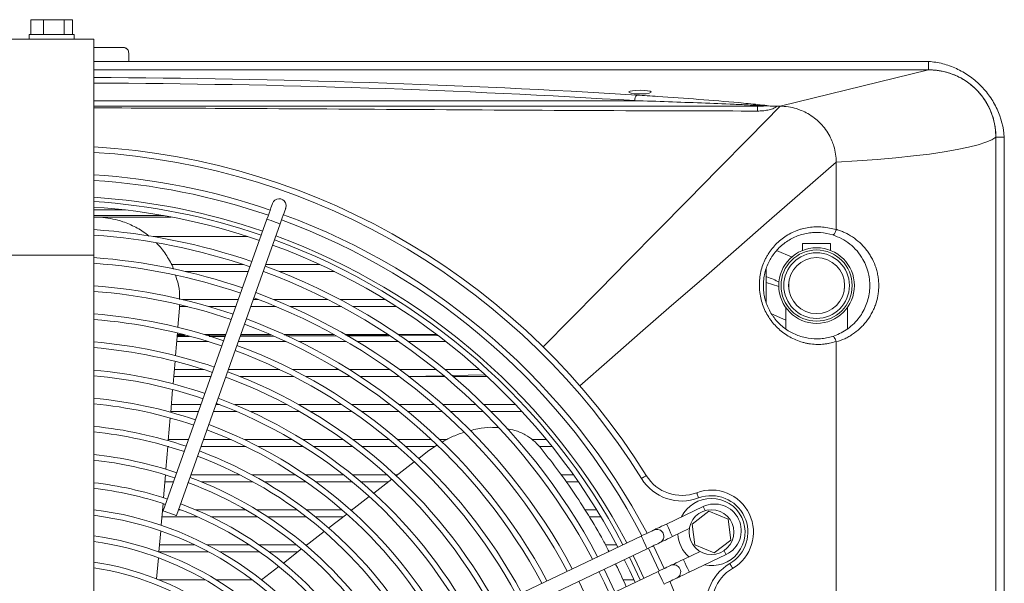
# Model space of a CAD drawing. Header units: millimetres. Extents: x 4946 to 18537, y -10559 to 785.
# Tile 37 of 79: x 6651 to 6681, y -475 to -457. Entities that reach past the tile are written whole.
import ezdxf

# ---------------------------------------------------------------- set-up
doc = ezdxf.new("R2010")
doc.units = ezdxf.units.MM

# ---------------------------------------------------------------- blocks, each defined once
blk = doc.blocks.new('W_Z_TYLU')
at = {"color": 7, "linetype": 'Continuous', "lineweight": 13}
for p, q in [((313.643, 506.341), (313.643, 505.811)), ((313.643, 506.341), (314.092, 506.341)), ((314.092, 506.341), (314.092, 505.811)), ((314.092, 506.341), (314.838, 506.341)), ((314.838, 506.341), (314.838, 505.811)), ((314.838, 506.341), (315.133, 506.341)), ((315.133, 506.341), (315.133, 505.811)), ((313.588, 505.811), (313.588, 505.651)), ((315.188, 505.811), (313.588, 505.811)), ((315.188, 505.651), (315.188, 505.811)), ((315.888, 505.651), (312.888, 505.651)), ((315.888, 505.651), (315.888, 497.935)), ((315.888, 505.351), (316.938, 505.351)), ((317.138, 505.151), (317.138, 504.851)), ((317.138, 504.851), (315.888, 504.851)), ((345.688, 504.551), (345.688, 504.851)), ((315.888, 504.551), (345.688, 504.551)), ((345.688, 504.551), (340.388, 503.251)), ((335.466, 503.691), (335.31, 503.691)), ((315.888, 503.451), (335.201, 503.451)), ((340.388, 503.251), (340.282, 503.251)), ((348.088, 502.151), (348.088, 451.551)), ((348.388, 502.151), (348.088, 502.151)), ((348.088, 451.551), (348.088, 502.151)), ((348.388, 451.551), (348.388, 502.151)), ((342.388, 498.858), (342.388, 501.251)), ((315.888, 499.551), (317.005, 499.551)), ((315.888, 499.351), (318.374, 499.351)), ((316.215, 499.277), (315.888, 499.298)), ((318.656, 499.291), (315.888, 499.291)), ((322.071, 499.22), (318.371, 488.808)), ((318.842, 488.64), (322.542, 499.053)), ((321.393, 498.601), (318.015, 498.601)), ((341.188, 498.351), (341.188, 498.108)), ((341.188, 498.351), (342.188, 498.351)), ((342.188, 498.108), (342.188, 498.351)), ((340.818, 497.864), (340.257, 498.097)), ((312.888, 497.935), (315.888, 497.935)), ((315.888, 497.935), (315.888, 484.568)), ((318.654, 497.601), (321.234, 497.601)), ((322.026, 497.601), (323.957, 497.601)), ((321.407, 497.351), (319.17, 497.351)), ((321.95, 497.351), (321.938, 497.351)), ((324.482, 497.351), (322.51, 497.351)), ((339.888, 497.436), (339.888, 496.248)), ((340.341, 496.815), (339.888, 496.956)), ((340.693, 496.751), (340.693, 496.951)), ((342.683, 496.951), (342.683, 496.751)), ((319.053, 496.351), (321.052, 496.351)), ((321.582, 496.351), (321.769, 496.351)), ((322.317, 496.351), (324.246, 496.351)), ((324.682, 496.351), (326.299, 496.351)), ((318.893, 495.362), (318.951, 496.048)), ((318.951, 496.048), (318.952, 496.157)), ((319.233, 496.101), (318.951, 496.101)), ((320.963, 496.101), (319.996, 496.101)), ((322.399, 496.101), (321.493, 496.101)), ((324.726, 496.101), (322.906, 496.101)), ((326.699, 496.101), (325.142, 496.101)), ((342.788, 495.304), (342.788, 496.069)), ((340.083, 495.844), (340.588, 495.62)), ((340.588, 495.809), (340.588, 495.307)), ((318.808, 494.352), (318.876, 495.16)), ((319.986, 494.851), (318.85, 494.851)), ((319.293, 495.035), (318.865, 495.034)), ((318.869, 495.073), (319.151, 495.074)), ((318.871, 495.101), (319.107, 495.101)), ((319.852, 495.101), (320.607, 495.101)), ((319.891, 495.075), (320.598, 495.076)), ((320.584, 495.037), (320.013, 495.036)), ((322.757, 494.851), (321.049, 494.851)), ((322.314, 495.043), (321.116, 495.038)), ((321.13, 495.078), (322.216, 495.082)), ((321.138, 495.101), (322.196, 495.101)), ((322.692, 495.101), (324.471, 495.101)), ((322.692, 495.084), (324.464, 495.09)), ((324.539, 495.051), (322.78, 495.044)), ((324.911, 494.851), (323.221, 494.851)), ((324.879, 495.101), (326.403, 495.101)), ((326.775, 494.851), (325.302, 494.851)), ((326.123, 495.101), (326.17, 495.097)), ((326.315, 495.097), (326.353, 495.101)), ((326.315, 495.097), (326.378, 495.098)), ((326.437, 495.058), (326.319, 495.058)), ((326.738, 495.1), (327.001, 495.101)), ((326.763, 495.101), (328.138, 495.101)), ((328.179, 495.069), (326.795, 495.061)), ((328.464, 494.851), (327.124, 494.851)), ((342.388, 457.358), (342.388, 494.839)), ((318.722, 493.342), (318.791, 494.15)), ((318.765, 493.851), (319.832, 493.851)), ((320.694, 493.851), (322.532, 493.851)), ((322.985, 493.851), (324.637, 493.851)), ((325.019, 493.851), (326.46, 493.851)), ((326.802, 493.851), (328.115, 493.851)), ((328.431, 493.851), (329.657, 493.851)), ((320.074, 493.601), (318.744, 493.601)), ((323.035, 493.601), (321.115, 493.601)), ((325.04, 493.601), (323.463, 493.601)), ((326.805, 493.601), (325.408, 493.601)), ((326.581, 493.601), (326.773, 493.605)), ((327.111, 493.611), (328.367, 493.633)), ((328.419, 493.601), (327.137, 493.601)), ((328.663, 493.638), (329.85, 493.659)), ((329.931, 493.601), (328.728, 493.601)), ((318.637, 492.329), (318.705, 493.139)), ((319.63, 492.351), (318.639, 492.351)), ((318.66, 492.601), (319.719, 492.601)), ((320.997, 492.351), (320.161, 492.351)), ((320.25, 492.601), (320.377, 492.601)), ((320.919, 492.601), (322.789, 492.601)), ((323.241, 492.351), (321.492, 492.351)), ((323.206, 492.601), (324.745, 492.601)), ((325.116, 492.351), (323.638, 492.351)), ((325.105, 492.601), (326.47, 492.601)), ((326.789, 492.351), (325.463, 492.351)), ((326.796, 492.601), (328.051, 492.601)), ((328.334, 492.351), (327.107, 492.351)), ((328.354, 492.601), (329.533, 492.601)), ((329.789, 492.351), (328.631, 492.351)), ((329.82, 492.601), (330.943, 492.601)), ((331.177, 492.351), (330.071, 492.351)), ((318.551, 491.315), (318.62, 492.126)), ((318.554, 491.351), (319.275, 491.351)), ((319.806, 491.351), (320.79, 491.351)), ((321.27, 491.351), (322.972, 491.351)), ((323.358, 491.351), (324.799, 491.351)), ((325.138, 491.351), (326.433, 491.351)), ((326.744, 491.351), (327.945, 491.351)), ((328.236, 491.351), (328.487, 491.351)), ((331.537, 491.351), (332.048, 491.351)), ((318.465, 490.297), (318.534, 491.111)), ((318.568, 491.101), (318.533, 491.101)), ((321.328, 491.101), (319.717, 491.101)), ((323.381, 491.101), (321.774, 491.101)), ((325.138, 491.101), (323.75, 491.101)), ((326.728, 491.101), (325.467, 491.101)), ((328.06, 491.101), (327.031, 491.101)), ((327.803, 490.926), (327.488, 490.683)), ((328.14, 491.157), (327.803, 490.926)), ((332.25, 491.101), (331.797, 491.101)), ((327.328, 490.559), (326.687, 490.063)), ((318.379, 489.277), (318.448, 490.093)), ((319.361, 490.101), (321.094, 490.101)), ((321.526, 490.101), (323.087, 490.101)), ((323.446, 490.101), (324.798, 490.101)), ((325.119, 490.101), (326.349, 490.101)), ((326.526, 489.939), (325.884, 489.443)), ((326.646, 490.101), (326.736, 490.101)), ((332.567, 490.101), (333.004, 490.101)), ((318.742, 489.851), (318.428, 489.851)), ((321.566, 489.851), (319.718, 489.851)), ((323.456, 489.851), (321.972, 489.851)), ((325.109, 489.851), (323.801, 489.851)), ((326.413, 489.851), (325.42, 489.851)), ((333.18, 489.851), (332.746, 489.851)), ((325.724, 489.319), (325.08, 488.822)), ((318.296, 488.297), (318.362, 489.072)), ((318.343, 488.851), (318.387, 488.851)), ((318.917, 488.851), (318.985, 488.851)), ((319.517, 488.851), (321.304, 488.851)), ((321.696, 488.851), (323.136, 488.851)), ((323.471, 488.851), (324.743, 488.851)), ((325.047, 488.851), (325.119, 488.851)), ((333.416, 488.851), (333.834, 488.851)), ((337.64, 488.963), (336.33, 488.34)), ((319.591, 488.601), (318.322, 488.601)), ((321.721, 488.601), (320.067, 488.601)), ((323.469, 488.601), (322.092, 488.601)), ((324.796, 488.601), (323.793, 488.601)), ((324.919, 488.697), (324.275, 488.199)), ((333.986, 488.601), (333.574, 488.601)), ((337.837, 488.796), (337.242, 488.339)), ((338.531, 488.508), (337.837, 488.796)), ((338.628, 487.764), (338.531, 488.508)), ((336.545, 487.889), (337.144, 488.174)), ((337.242, 488.339), (337.339, 487.595)), ((318.216, 487.341), (318.279, 488.091)), ((324.113, 488.074), (323.467, 487.574)), ((335.427, 487.911), (325.494, 483.186)), ((338.033, 487.307), (338.628, 487.764)), ((318.238, 487.601), (319.478, 487.601)), ((319.929, 487.601), (321.428, 487.601)), ((321.787, 487.601), (323.121, 487.601)), ((323.305, 487.449), (322.656, 486.948)), ((323.435, 487.601), (323.502, 487.601)), ((325.708, 482.734), (335.642, 487.459)), ((334.15, 487.601), (334.552, 487.601)), ((335.683, 487.479), (336.07, 486.666)), ((336.061, 487.16), (335.864, 487.565)), ((337.339, 487.595), (338.033, 487.307)), ((318.134, 486.38), (318.198, 487.135)), ((319.975, 487.351), (318.216, 487.351)), ((321.796, 487.351), (320.389, 487.351)), ((323.178, 487.351), (322.138, 487.351)), ((335.203, 486.752), (335.006, 487.157)), ((336.251, 486.752), (336.061, 487.16)), ((337.531, 487.361), (336.932, 487.076)), ((337.146, 486.624), (338.456, 487.247)), ((322.494, 486.822), (321.878, 486.347)), ((334.3, 486.323), (334.103, 486.727)), ((335.389, 486.351), (335.203, 486.752)), ((336.029, 486.646), (326.095, 481.922)), ((318.206, 486.351), (319.866, 486.351)), ((320.256, 486.351), (321.545, 486.351)), ((321.872, 486.351), (321.885, 486.351)), ((333.397, 485.893), (333.2, 486.298)), ((334.49, 485.914), (334.3, 486.323)), ((334.776, 486.351), (335.17, 486.351))]:
    blk.add_line(p, q, dxfattribs=at)
at = {"color": 7, "linetype": 'Continuous', "lineweight": 13, "flags": 128}
for points in [[(331.93, 494.664), (332.915, 495.664), (333.926, 496.69), (334.961, 497.741), (336.017, 498.813), (337.09, 499.903), (338.179, 501.009), (339.279, 502.126), (340.388, 503.251)], [(342.388, 501.251), (343.136, 501.298), (343.848, 501.351), (344.518, 501.41), (345.144, 501.476), (345.72, 501.546), (346.242, 501.622), (346.707, 501.702), (347.113, 501.786), (347.456, 501.874), (347.734, 501.965), (347.945, 502.057), (348.088, 502.151)], [(333.236, 493.276), (334.301, 494.204), (335.395, 495.158), (336.515, 496.134), (337.658, 497.13), (338.82, 498.142), (339.998, 499.169), (341.188, 500.206), (342.388, 501.251)], [(322.272, 499.785), (322.268, 499.775), (322.257, 499.742), (322.238, 499.69), (322.213, 499.62), (322.183, 499.534), (322.148, 499.436), (322.11, 499.33), (322.071, 499.22)], [(322.743, 499.618), (322.757, 499.715), (322.733, 499.809)], [(322.542, 499.053), (322.581, 499.163), (322.619, 499.269), (322.654, 499.367), (322.684, 499.452), (322.709, 499.523), (322.728, 499.575), (322.739, 499.607), (322.743, 499.618)], [(322.473, 499.077), (322.397, 499.104), (322.307, 499.136), (322.216, 499.168), (322.14, 499.196), (322.089, 499.214), (322.071, 499.22)], [(322.542, 499.053), (322.524, 499.059), (322.473, 499.077)], [(335.439, 489.962), (335.472, 489.983), (335.504, 490.002), (335.533, 490.021), (335.559, 490.037), (335.58, 490.05), (335.596, 490.06), (335.606, 490.066), (335.609, 490.068)], [(337.479, 489.269), (337.465, 489.305), (337.452, 489.34), (337.44, 489.373), (337.429, 489.401), (337.42, 489.425), (337.414, 489.442), (337.41, 489.452), (337.408, 489.456)], [(337.708, 488.819), (337.706, 488.824), (337.671, 488.897), (337.648, 488.946), (337.64, 488.963)], [(318.773, 488.665), (318.697, 488.692), (318.607, 488.724), (318.516, 488.756), (318.44, 488.783), (318.389, 488.802), (318.371, 488.808)], [(318.842, 488.64), (318.824, 488.647), (318.773, 488.665)], [(335.879, 488.126), (335.87, 488.121), (335.844, 488.109), (335.803, 488.089), (335.746, 488.063), (335.678, 488.03), (335.6, 487.993), (335.515, 487.953), (335.427, 487.911)], [(336.33, 488.34), (336.242, 488.298), (336.157, 488.258), (336.079, 488.221), (336.011, 488.188), (335.955, 488.162), (335.913, 488.142), (335.887, 488.13), (335.879, 488.126)], [(336.545, 487.889), (336.537, 487.906), (336.514, 487.955), (336.479, 488.028), (336.438, 488.115), (336.397, 488.201), (336.362, 488.274), (336.338, 488.323), (336.33, 488.34)], [(335.642, 487.459), (335.634, 487.476), (335.611, 487.525), (335.576, 487.599), (335.535, 487.685), (335.494, 487.771), (335.459, 487.845), (335.435, 487.894), (335.427, 487.911)], [(336.094, 487.674), (336.102, 487.678), (336.128, 487.69), (336.17, 487.71), (336.226, 487.737), (336.294, 487.769), (336.372, 487.807), (336.457, 487.847), (336.545, 487.889)], [(335.642, 487.459), (335.73, 487.501), (335.815, 487.541), (335.893, 487.579), (335.961, 487.611), (336.017, 487.638), (336.059, 487.658), (336.085, 487.67), (336.094, 487.674)], [(334.826, 487.071), (335.023, 486.666), (335.212, 486.258)], [(335.141, 487.221), (335.29, 486.918), (335.528, 486.408)], [(336.932, 487.076), (336.844, 487.034), (336.759, 486.994), (336.681, 486.957), (336.612, 486.924), (336.556, 486.897), (336.514, 486.878), (336.489, 486.865), (336.48, 486.861)], [(336.932, 487.076), (336.94, 487.059), (336.963, 487.01), (336.998, 486.937), (337.039, 486.85), (337.08, 486.764), (337.115, 486.691), (337.138, 486.642), (337.146, 486.624)], [(338.387, 487.392), (338.39, 487.387), (338.424, 487.313), (338.448, 487.264), (338.456, 487.247)], [(336.48, 486.861), (336.471, 486.857), (336.446, 486.845), (336.404, 486.825), (336.348, 486.798), (336.279, 486.766), (336.201, 486.729), (336.117, 486.688), (336.029, 486.646)], [(338.692, 486.757), (338.69, 486.76), (338.685, 486.77), (338.675, 486.786), (338.663, 486.807), (338.647, 486.834), (338.63, 486.863), (338.611, 486.896), (338.591, 486.929)], [(333.922, 486.641), (334.12, 486.237), (334.309, 485.829)], [(336.029, 486.646), (336.037, 486.629), (336.06, 486.58), (336.095, 486.507), (336.136, 486.421), (336.177, 486.334), (336.212, 486.261), (336.235, 486.212), (336.243, 486.195)], [(336.243, 486.195), (336.331, 486.237), (336.416, 486.277), (336.494, 486.314), (336.563, 486.347), (336.619, 486.374), (336.66, 486.393), (336.686, 486.406), (336.695, 486.41)], [(336.695, 486.41), (336.704, 486.414), (336.729, 486.426), (336.771, 486.446), (336.827, 486.473), (336.896, 486.505), (336.974, 486.542), (337.058, 486.583), (337.146, 486.624)]]:
    blk.add_lwpolyline(points, dxfattribs=at)
at = {"color": 7, "linetype": 'Continuous', "lineweight": 13}
for centre, radius in [((341.688, 496.851), 1.35), ((341.688, 496.851), 1.27), ((341.688, 496.851), 1.17), ((341.688, 496.851), 1), ((337.935, 488.051), 0.8)]:
    blk.add_circle(centre, radius, dxfattribs=at)
for centre, radius, start, end in [((345.688, 502.151), 2.4, 0, 90), ((335.452, 503.472), 0.252, 135.3582, 184.6836), ((315.138, 503.119), 24.445, 359.9097, 0.3102), ((314.388, 476.851), 25, 31.9142, 86.5602), ((314.388, 476.851), 24.8, 31.9142, 86.5324), ((314.388, 476.851), 24, 71.0346, 86.4167), ((314.388, 476.851), 23.8, 71.0396, 86.3865), ((314.388, 476.851), 23.2, 71.0552, 86.2929), ((314.388, 476.851), 23.05, 71.0592, 86.2688), ((322.507, 499.702), 0.25, 25.4377, 160.4377), ((314.388, 476.851), 22.85, 71.0646, 86.2361), ((314.388, 476.851), 24, 27.7063, 69.8409), ((314.388, 476.851), 23.8, 27.7254, 69.8359), ((314.388, 476.851), 22.05, 71.0874, 86.0994), ((314.388, 476.851), 21.85, 71.0933, 86.0636), ((314.388, 476.851), 23.05, 27.7989, 69.8163), ((314.388, 476.851), 23.2, 27.7846, 69.8203), ((314.388, 476.851), 22.85, 27.8205, 69.8109), ((314.388, 476.851), 21.05, 71.1182, 85.9138), ((314.388, 476.851), 20.85, 71.1248, 85.8745), ((314.388, 476.851), 21.85, 27.9296, 69.7514), ((314.388, 476.851), 22.05, 27.907, 69.7881), ((314.388, 476.851), 20.05, 71.1522, 85.7096), ((314.388, 476.851), 19.85, 71.1594, 85.6663), ((314.388, 476.851), 21.05, 28.0244, 69.7573), ((314.388, 476.851), 20.85, 28.0492, 69.7507), ((314.388, 476.851), 19.05, 71.1897, 85.4839), ((314.388, 476.851), 18.85, 71.1976, 85.4359), ((314.388, 476.851), 20.05, 28.1535, 69.7233), ((314.388, 476.851), 19.85, 28.1809, 69.7161), ((314.388, 476.851), 18.05, 71.2313, 85.2332), ((325.898, 495.051), 0.276, 1.2489, 9.5192), ((326.237, 496.162), 1.068, 266.3837, 274.1765), ((326.047, 495.052), 0.272, 1.2603, 9.6377), ((314.388, 476.851), 17.85, 71.2402, 85.1796), ((314.388, 476.851), 18.85, 28.3265, 69.6779), ((314.388, 476.851), 19.05, 28.2962, 69.6858), ((314.388, 476.851), 17.05, 71.2779, 84.9529), ((314.388, 476.851), 18.05, 28.4546, 69.6442), ((314.388, 476.851), 16.85, 71.2878, 84.8928), ((314.388, 476.851), 17.85, 28.4885, 69.6353), ((314.388, 476.851), 16.05, 71.3302, 84.6376), ((314.388, 476.851), 17.05, 28.6318, 69.5976), ((314.388, 476.851), 15.85, 71.3415, 84.5697), ((314.388, 476.851), 16.85, 28.6697, 69.5877), ((314.388, 476.851), 15.05, 71.3895, 84.2801), ((314.388, 476.851), 15.85, 28.8739, 69.534), ((314.388, 476.851), 16.05, 28.831, 69.5453), ((314.388, 476.851), 14.85, 71.4023, 84.2028), ((314.388, 476.851), 15.05, 29.0567, 69.486), ((314.388, 476.851), 14.05, 71.4573, 83.8715), ((314.388, 476.851), 13.85, 71.472, 83.7826), ((314.388, 476.851), 14.85, 29.1056, 69.4732), ((314.388, 476.851), 14.05, 29.3147, 69.4182), ((336.882, 490.861), 1.7, 211.9142, 290.5448), ((336.882, 490.861), 1.5, 211.9142, 290.5448), ((314.388, 476.851), 13.05, 71.5354, 83.3999), ((314.388, 476.851), 12.85, 71.5525, 83.2967), ((314.388, 476.851), 13.85, 29.3708, 69.47), ((337.935, 488.051), 1.5, 300.3307, 110.5448), ((337.935, 488.051), 1.2, 90, 153.0962), ((337.935, 488.051), 1.3, 300.3307, 110.5448), ((337.935, 488.051), 1.2, 257.7793, 90), ((314.388, 476.851), 12.094, 29.943, 82.8754), ((314.388, 476.851), 12.85, 29.6774, 69.323), ((314.388, 476.851), 13.05, 29.6123, 69.3401), ((338.048, 488.105), 0.95, 25.4377, 115.4377), ((314.388, 476.851), 11.894, 30.0189, 82.755), ((338.048, 488.105), 0.95, 295.4377, 25.4377), ((335.986, 487.9), 0.25, 295.4377, 115.4377), ((314.388, 476.851), 11.166, 30.3182, 82.28), ((337.935, 488.051), 1.2, 183.4134, 227.4621), ((314.388, 476.851), 10.966, 30.4074, 82.1383), ((314.388, 476.851), 10.239, 30.7616, 81.5756), ((314.388, 476.851), 10.039, 30.868, 81.4065), ((336.587, 486.635), 0.25, 295.4377, 115.4377), ((339.45, 485.462), 1.7, 120.3307, 198.9613), ((339.45, 485.462), 1.5, 120.3307, 198.9613), ((314.388, 476.851), 24, 341.0346, 23.1692)]:
    blk.add_arc(centre, radius, start, end, dxfattribs=at)
for centre, major_axis, ratio, start_param, end_param in [((314.388, 494.821), (58.2, 0), 0.1625, 1.203761, 1.54502), ((314.388, 494.624), (58, 0), 0.16306, 1.203761, 1.544931), ((335.388, 503.755), (0.4, 0), 0.1625, 4.908821, 10.799142)]:
    blk.add_ellipse(centre, major_axis=major_axis, ratio=ratio, start_param=start_param, end_param=end_param, dxfattribs=at)
for points, knots in [([(317.138, 505.151), (317.138, 505.174), (317.134, 505.196), (317.119, 505.24), (317.107, 505.261), (317.083, 505.29), (317.073, 505.299), (317.052, 505.316), (317.04, 505.324), (317.014, 505.337), (317, 505.342), (316.97, 505.349), (316.954, 505.351), (316.938, 505.351)], [0, 0, 0, 0, 0.25, 0.25, 0.5, 0.5, 0.625, 0.625, 0.75, 0.75, 0.875, 0.875, 1, 1, 1, 1]), ([(348.388, 502.151), (348.363, 502.496), (348.23, 503.006), (347.877, 503.616), (347.54, 504.015), (347.133, 504.353), (346.683, 504.61), (346.192, 504.784), (345.858, 504.839), (345.688, 504.851)], [0, 0, 0, 0, 0.25, 0.375, 0.5, 0.625, 0.75, 0.875, 1, 1, 1, 1]), ([(345.688, 504.551), (345.704, 504.551), (345.735, 504.551), (345.782, 504.55), (345.829, 504.547), (345.876, 504.544), (345.923, 504.54), (345.97, 504.535), (346.016, 504.529), (346.063, 504.522), (346.11, 504.514), (346.218, 504.494), (346.386, 504.452), (346.608, 504.372), (346.821, 504.272), (347.09, 504.11), (347.396, 503.86), (347.646, 503.554), (347.808, 503.285), (347.909, 503.071), (347.988, 502.849), (348.034, 502.666), (348.059, 502.527), (348.072, 502.433), (348.081, 502.34), (348.087, 502.246), (348.087, 502.183), (348.088, 502.151)], [0, 0, 0, 0, 0.012521, 0.025026, 0.03752, 0.050008, 0.062494, 0.074984, 0.087481, 0.099992, 0.112521, 0.125072, 0.187649, 0.250099, 0.312511, 0.375131, 0.500003, 0.624875, 0.68748, 0.749907, 0.812342, 0.874933, 0.900008, 0.925013, 0.949988, 0.97497, 1, 1, 1, 1]), ([(335.273, 503.649), (335.521, 503.633), (336.265, 503.586), (337.487, 503.499), (338.685, 503.403), (339.479, 503.325), (339.843, 503.287), (339.949, 503.267), (339.968, 503.263)], [0, 0, 0, 0, 0.1510263, 0.4536833, 0.7561941, 0.9072997, 0.98295, 1, 1, 1, 1]), ([(315.888, 503.251), (317.665, 503.251), (323.995, 503.251), (331.894, 503.251), (338.015, 503.251), (339.583, 503.251)], [0, 0, 0, 0, 0.224954, 0.801465, 1, 1, 1, 1]), ([(339.869, 503.265), (339.824, 503.268), (339.779, 503.27), (339.688, 503.276), (339.641, 503.278), (339.502, 503.286), (339.408, 503.291), (339.125, 503.304), (338.934, 503.313), (338.359, 503.338), (337.97, 503.354), (337.189, 503.384), (336.795, 503.398), (336.002, 503.426), (335.602, 503.439), (335.201, 503.451)], [0, 0, 0, 0, 0.03125, 0.03125, 0.0625, 0.0625, 0.125, 0.125, 0.25, 0.25, 0.5, 0.5, 0.75, 0.75, 1, 1, 1, 1]), ([(340.282, 503.251), (340.257, 503.233), (340.231, 503.216), (340.177, 503.188), (340.15, 503.176), (340.093, 503.154), (340.064, 503.145), (340.005, 503.128), (339.975, 503.121), (339.886, 503.102), (339.826, 503.094), (339.706, 503.083), (339.645, 503.081), (339.584, 503.081)], [0, 0, 0, 0, 0.125, 0.125, 0.25, 0.25, 0.375, 0.375, 0.5, 0.5, 0.75, 0.75, 1, 1, 1, 1]), ([(339.869, 503.265), (339.869, 503.265), (339.871, 503.265), (339.887, 503.265), (339.92, 503.265), (339.951, 503.264), (339.968, 503.263)], [0, 0, 0, 0, 0.009446, 0.064272, 0.483962, 1, 1, 1, 1]), ([(339.968, 503.263), (340.057, 503.258), (340.159, 503.252), (340.267, 503.252), (340.282, 503.251)], [0, 0, 0, 0, 0.862276, 1, 1, 1, 1]), ([(339.584, 503.081), (338.016, 503.084), (331.894, 503.095), (323.996, 503.165), (317.665, 503.187), (315.888, 503.194)], [0, 0, 0, 0, 0.198524, 0.775011, 1, 1, 1, 1]), ([(341.375, 502.991), (341.303, 503.031), (341.169, 503.097), (341.029, 503.147), (340.965, 503.166)], [0.6713046, 0.6713046, 0.6713046, 0.6713046, 0.75, 0.8136164, 0.8136164, 0.8136164, 0.8136164]), ([(341.966, 502.48), (341.915, 502.545), (341.806, 502.669), (341.682, 502.779), (341.616, 502.83)], [0.4211761, 0.4211761, 0.4211761, 0.4211761, 0.5, 0.5788239, 0.5788239, 0.5788239, 0.5788239]), ([(342.303, 501.829), (342.283, 501.893), (342.233, 502.033), (342.168, 502.167), (342.127, 502.239)], [0.1863836, 0.1863836, 0.1863836, 0.1863836, 0.25, 0.3286954, 0.3286954, 0.3286954, 0.3286954]), ([(317.852, 498.618), (317.837, 498.633), (317.701, 498.76), (317.391, 498.94), (316.975, 499.126), (316.577, 499.235), (316.335, 499.263), (316.215, 499.277)], [0, 0, 0, 0, 0.034553, 0.313479, 0.592383, 0.796188, 1, 1, 1, 1]), ([(342.385, 494.856), (342.306, 494.829), (342.227, 494.808), (342.106, 494.783), (342.065, 494.776), (341.984, 494.765), (341.942, 494.76), (341.738, 494.744), (341.576, 494.751), (341.376, 494.783), (341.336, 494.79), (341.257, 494.808), (341.217, 494.818), (341.1, 494.852), (341.023, 494.878), (340.875, 494.94), (340.802, 494.976), (340.66, 495.055), (340.591, 495.099), (340.392, 495.243), (340.272, 495.353), (340.137, 495.509), (340.111, 495.541), (340.06, 495.607), (340.036, 495.64), (339.966, 495.743), (339.923, 495.814), (339.847, 495.961), (339.813, 496.037), (339.753, 496.193), (339.728, 496.274), (339.687, 496.437), (339.672, 496.519), (339.656, 496.645), (339.652, 496.687), (339.646, 496.77), (339.645, 496.812), (339.644, 496.937), (339.648, 497.02), (339.667, 497.185), (339.681, 497.267), (339.739, 497.512), (339.796, 497.667), (339.889, 497.851), (339.909, 497.888), (339.951, 497.959), (339.973, 497.994), (340.042, 498.098), (340.091, 498.163), (340.198, 498.287), (340.255, 498.346), (340.375, 498.458), (340.44, 498.51), (340.639, 498.654), (340.782, 498.734), (340.972, 498.811), (341.011, 498.826), (341.089, 498.853), (341.128, 498.865), (341.247, 498.897), (341.327, 498.914), (341.488, 498.939), (341.57, 498.946), (341.694, 498.95), (341.736, 498.95), (341.819, 498.948), (341.86, 498.945), (342.065, 498.927), (342.227, 498.893), (342.385, 498.839)], [0, 0, 0, 0, 0.03125, 0.03125, 0.046875, 0.046875, 0.0625, 0.0625, 0.125, 0.125, 0.140625, 0.140625, 0.15625, 0.15625, 0.1875, 0.1875, 0.21875, 0.21875, 0.25, 0.25, 0.3125, 0.3125, 0.328125, 0.328125, 0.34375, 0.34375, 0.375, 0.375, 0.40625, 0.40625, 0.4375, 0.4375, 0.46875, 0.46875, 0.484375, 0.484375, 0.5, 0.5, 0.53125, 0.53125, 0.5625, 0.5625, 0.625, 0.625, 0.640625, 0.640625, 0.65625, 0.65625, 0.6875, 0.6875, 0.71875, 0.71875, 0.75, 0.75, 0.8125, 0.8125, 0.828125, 0.828125, 0.84375, 0.84375, 0.875, 0.875, 0.90625, 0.90625, 0.921875, 0.921875, 0.9375, 0.9375, 1, 1, 1, 1]), ([(342.267, 498.658), (342.123, 498.704), (341.976, 498.733), (341.753, 498.749), (341.677, 498.75), (341.528, 498.743), (341.454, 498.736), (341.309, 498.712), (341.237, 498.696), (341.094, 498.655), (341.023, 498.63), (340.818, 498.544), (340.69, 498.472), (340.51, 498.342), (340.452, 498.294), (340.343, 498.193), (340.292, 498.14), (340.196, 498.028), (340.151, 497.969), (340.089, 497.876), (340.069, 497.844), (340.031, 497.779), (340.013, 497.746), (339.928, 497.58), (339.876, 497.44), (339.823, 497.219), (339.809, 497.144), (339.792, 496.995), (339.788, 496.92), (339.788, 496.807), (339.789, 496.769), (339.794, 496.693), (339.797, 496.655), (339.811, 496.541), (339.825, 496.466), (339.862, 496.318), (339.885, 496.245), (339.938, 496.103), (339.969, 496.035), (340.039, 495.902), (340.077, 495.838), (340.141, 495.745), (340.163, 495.715), (340.209, 495.655), (340.233, 495.626), (340.355, 495.486), (340.464, 495.388), (340.644, 495.259), (340.707, 495.22), (340.835, 495.149), (340.901, 495.118), (341.035, 495.063), (341.104, 495.039), (341.244, 495), (341.317, 494.984), (341.533, 494.949), (341.678, 494.943), (341.863, 494.956), (341.9, 494.96), (341.974, 494.97), (342.01, 494.976), (342.12, 494.997), (342.192, 495.015), (342.264, 495.038)], [0, 0, 0, 0, 0.0625, 0.0625, 0.09375, 0.09375, 0.125, 0.125, 0.15625, 0.15625, 0.1875, 0.1875, 0.25, 0.25, 0.28125, 0.28125, 0.3125, 0.3125, 0.34375, 0.34375, 0.359375, 0.359375, 0.375, 0.375, 0.4375, 0.4375, 0.46875, 0.46875, 0.5, 0.5, 0.515625, 0.515625, 0.53125, 0.53125, 0.5625, 0.5625, 0.59375, 0.59375, 0.625, 0.625, 0.65625, 0.65625, 0.671875, 0.671875, 0.6875, 0.6875, 0.75, 0.75, 0.78125, 0.78125, 0.8125, 0.8125, 0.84375, 0.84375, 0.875, 0.875, 0.9375, 0.9375, 0.953125, 0.953125, 0.96875, 0.96875, 1, 1, 1, 1]), ([(342.264, 495.038), (342.347, 495.068), (342.513, 495.129), (342.751, 495.266), (342.975, 495.441), (343.169, 495.647), (343.324, 495.872), (343.443, 496.105), (343.528, 496.355), (343.58, 496.615), (343.593, 496.883), (343.574, 497.1), (343.533, 497.318), (343.466, 497.536), (343.332, 497.819), (343.138, 498.094), (342.88, 498.341), (342.589, 498.536), (342.374, 498.617), (342.267, 498.658)], [0, 0, 0, 0, 0.058183, 0.116366, 0.180108, 0.243822, 0.297889, 0.351919, 0.403692, 0.455429, 0.507089, 0.558752, 0.581257, 0.637506, 0.693811, 0.771377, 0.849039, 0.924517, 1, 1, 1, 1]), ([(342.385, 498.839), (342.378, 498.818), (342.364, 498.775), (342.336, 498.72), (342.309, 498.679), (342.285, 498.659), (342.272, 498.657), (342.267, 498.658), (342.267, 498.658)], [0, 0, 0, 0, 0.205702, 0.411387, 0.61788, 0.826857, 0.995176, 1, 1, 1, 1]), ([(342.388, 498.858), (342.401, 498.854), (342.414, 498.85), (342.44, 498.842), (342.478, 498.829), (342.516, 498.815), (342.592, 498.786), (342.641, 498.765), (342.787, 498.697), (342.88, 498.645), (343.059, 498.525), (343.146, 498.457), (343.306, 498.31), (343.381, 498.231), (343.484, 498.102), (343.517, 498.057), (343.58, 497.965), (343.61, 497.916), (343.694, 497.767), (343.742, 497.662), (343.802, 497.498), (343.819, 497.443), (343.85, 497.328), (343.863, 497.27), (343.885, 497.151), (343.893, 497.092), (343.903, 496.972), (343.906, 496.913), (343.906, 496.793), (343.904, 496.733), (343.893, 496.614), (343.886, 496.553), (343.855, 496.377), (343.825, 496.263), (343.766, 496.098), (343.744, 496.044), (343.695, 495.938), (343.669, 495.887), (343.586, 495.738), (343.523, 495.645), (343.419, 495.514), (343.383, 495.472), (343.308, 495.391), (343.269, 495.353), (343.148, 495.242), (343.063, 495.175), (342.928, 495.084), (342.881, 495.056), (342.787, 495.003), (342.739, 494.978), (342.593, 494.909), (342.492, 494.87), (342.388, 494.839)], [0, 0, 0, 0, 0.007812, 0.007812, 0.015625, 0.03125, 0.03125, 0.0625, 0.0625, 0.125, 0.125, 0.1875, 0.1875, 0.25, 0.25, 0.28125, 0.28125, 0.3125, 0.3125, 0.375, 0.375, 0.40625, 0.40625, 0.4375, 0.4375, 0.46875, 0.46875, 0.5, 0.5, 0.53125, 0.53125, 0.5625, 0.5625, 0.625, 0.625, 0.65625, 0.65625, 0.6875, 0.6875, 0.75, 0.75, 0.78125, 0.78125, 0.8125, 0.8125, 0.875, 0.875, 0.90625, 0.90625, 0.9375, 0.9375, 1, 1, 1, 1]), ([(318.737, 497.434), (318.734, 497.442), (318.68, 497.612), (318.495, 497.911), (318.291, 498.217), (318.146, 498.347), (318.128, 498.364)], [0, 0, 0, 0, 0.022367, 0.479649, 0.93432, 1, 1, 1, 1]), ([(318.953, 496.351), (318.954, 496.405), (318.958, 496.614), (318.913, 496.909), (318.835, 497.136), (318.806, 497.217)], [0, 0, 0, 0, 0.182788, 0.708561, 1, 1, 1, 1]), ([(339.888, 497.167), (339.896, 497.164), (340.059, 497.117), (340.212, 497.043), (340.358, 496.974)], [0, 0, 0, 0, 0.050475, 1, 1, 1, 1]), ([(340.594, 496.089), (340.594, 496.054), (340.593, 495.956), (340.585, 495.856), (340.588, 495.811), (340.588, 495.809)], [0, 0, 0, 0, 0.338695, 0.96601, 1, 1, 1, 1]), ([(324.861, 495.092), (325.244, 495.093), (325.681, 495.094), (326.117, 495.096), (326.17, 495.097)], [0, 0, 0, 0, 0.8779969, 1, 1, 1, 1]), ([(326.174, 495.057), (326.121, 495.057), (325.706, 495.055), (325.292, 495.053), (324.931, 495.052)], [0, 0, 0, 0, 0.128501, 1, 1, 1, 1]), ([(326.319, 495.058), (326.3, 495.058), (326.262, 495.059), (326.213, 495.058), (326.184, 495.057), (326.174, 495.057)], [0, 0, 0, 0, 0.394939, 0.788834, 1, 1, 1, 1]), ([(342.385, 494.856), (342.381, 494.869), (342.377, 494.882), (342.368, 494.907), (342.363, 494.92), (342.352, 494.943), (342.347, 494.954), (342.336, 494.974), (342.33, 494.984), (342.313, 495.009), (342.302, 495.022), (342.281, 495.038), (342.272, 495.04), (342.264, 495.038)], [0, 0, 0, 0, 0.125, 0.125, 0.25, 0.25, 0.375, 0.375, 0.5, 0.5, 0.75, 0.75, 1, 1, 1, 1]), ([(330.32, 491.78), (330.235, 491.786), (330.002, 491.801), (329.663, 491.764), (329.415, 491.698), (329.324, 491.673)], [0, 0, 0, 0, 0.269367, 0.731189, 1, 1, 1, 1]), ([(331.817, 491.081), (331.74, 491.166), (331.585, 491.335), (331.283, 491.537), (330.966, 491.682), (330.728, 491.726), (330.63, 491.745)], [0, 0, 0, 0, 0.253658, 0.507316, 0.79749, 1, 1, 1, 1]), ([(329.1, 491.613), (328.954, 491.562), (328.683, 491.468), (328.428, 491.325), (328.311, 491.259)], [0, 0, 0, 0, 0.541031, 1, 1, 1, 1]), ([(334.28, 487.351), (334.211, 487.485), (333.977, 487.941), (333.544, 488.665), (332.987, 489.526), (332.409, 490.337), (332.014, 490.833), (331.817, 491.081)], [0, 0, 0, 0, 0.0932633, 0.3176913, 0.5421347, 0.771061, 1, 1, 1, 1]), ([(334.892, 486.101), (334.79, 486.334), (334.667, 486.614), (334.53, 486.874), (334.506, 486.919)], [0, 0, 0, 0, 0.829037, 1, 1, 1, 1])]:
    blk.add_open_spline(points, degree=3, knots=knots, dxfattribs=at)
for points in [[(345.688, 504.851), (336.234, 504.851), (326.69, 504.851), (317.138, 504.851)], [(339.583, 503.251), (339.679, 503.251), (339.774, 503.255), (339.869, 503.265)], [(340.965, 503.166), (340.778, 503.223), (340.583, 503.251), (340.388, 503.251)], [(341.616, 502.83), (341.54, 502.889), (341.459, 502.943), (341.375, 502.991)], [(342.127, 502.239), (342.079, 502.323), (342.025, 502.404), (341.966, 502.48)], [(342.388, 501.251), (342.388, 501.447), (342.359, 501.642), (342.303, 501.829)], [(342.385, 498.839), (342.387, 498.845), (342.388, 498.851), (342.388, 498.858)], [(342.388, 494.839), (342.388, 494.845), (342.387, 494.851), (342.385, 494.856)]]:
    blk.add_open_spline(points, degree=3, dxfattribs=at)

msp = doc.modelspace()

# ---------------------------------------------------------------- block references
at = {"color": 18, "lineweight": 13, "true_color": 0x000000, "xscale": 0.8500000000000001, "yscale": 0.8500000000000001, "zscale": 0.8500000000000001}
msp.add_blockref('W_Z_TYLU', (6384.818, -887.813), dxfattribs=at)

doc.saveas('drawing.dxf')
